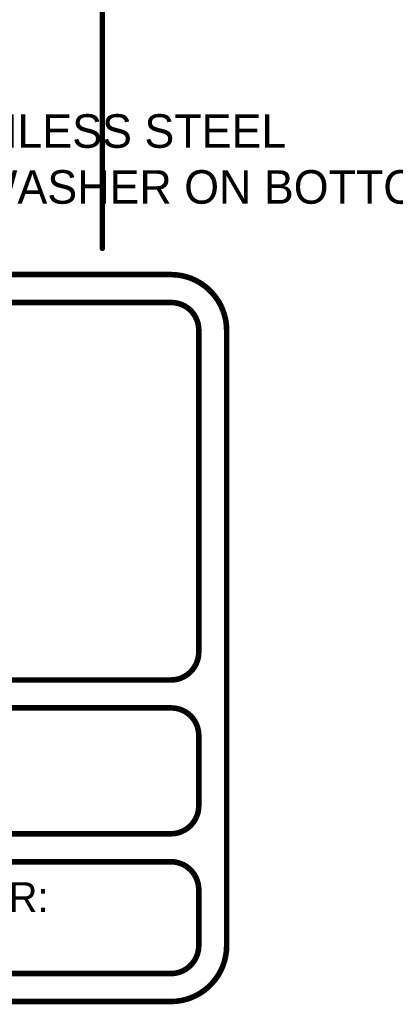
# Model space of a CAD drawing. Extents: x 7.17 to 14.1, y 4 to 11.75.
# Tile 191 of 219: x 11.49 to 12.16, y 4 to 5.76. Entities that reach past the tile are written whole.
import ezdxf

# ---------------------------------------------------------------- set-up
doc = ezdxf.new("R2010")
doc.units = 0
for name, color, linetype in [('MECHANICAL4', 56, 'CONTINUOUS'), ('MECHANICAL5', 56, 'CONTINUOUS'), ('MECHANICAL6', 56, 'CONTINUOUS')]:
    doc.layers.add(name, color=color, linetype=linetype)

msp = doc.modelspace()

# ---------------------------------------------------------------- linework, layer by layer
at = {"layer": 'MECHANICAL4', "const_width": 0.01}
for points in [[(7.557619, 5.305752), (11.757619, 5.305752)], [(10.657619, 5.255752), (11.757619, 5.255752)], [(11.807619, 4.630752), (11.807619, 5.205752)], [(11.857619, 4.105752), (11.857619, 5.205752)], [(10.657619, 4.580752), (11.757619, 4.580752)], [(10.657619, 4.530752), (11.757619, 4.530752)], [(11.807619, 4.355752), (11.807619, 4.481752)], [(10.657619, 4.305752), (11.757619, 4.305752)], [(11.207619, 4.255752), (11.757619, 4.255752)], [(11.807619, 4.105752), (11.807619, 4.205752)], [(11.207619, 4.055752), (11.757619, 4.055752)], [(7.557619, 4.005752), (11.757619, 4.005752)]]:
    msp.add_lwpolyline(points, dxfattribs=at)
at = {"layer": 'MECHANICAL4', "const_width": 0.005}
for points in [[(11.755119, 5.305752, 1), (11.760119, 5.305752, 1)], [(11.755119, 5.305752, 1), (11.760119, 5.305752, 1)], [(11.754409, 5.255722, 1), (11.759409, 5.255722, 1)], [(11.755119, 5.255752, 1), (11.760119, 5.255752, 1)], [(11.805119, 5.206752, 1), (11.810119, 5.206752, 1)], [(11.805119, 5.205752, 1), (11.810119, 5.205752, 1)], [(11.855119, 5.205752, 1), (11.860119, 5.205752, 1)], [(11.855119, 5.205752, 1), (11.860119, 5.205752, 1)], [(11.805119, 4.630752, 1), (11.810119, 4.630752, 1)], [(11.805119, 4.630752, 1), (11.810119, 4.630752, 1)], [(11.755119, 4.580752, 1), (11.760119, 4.580752, 1)], [(11.755119, 4.580752, 1), (11.760119, 4.580752, 1)], [(11.755119, 4.530752, 1), (11.760119, 4.530752, 1)], [(11.756119, 4.530752, 1), (11.761119, 4.530752, 1)], [(11.805119, 4.481752, 1), (11.810119, 4.481752, 1)], [(11.805119, 4.481752, 1), (11.810119, 4.481752, 1)], [(11.805119, 4.355752, 1), (11.810119, 4.355752, 1)], [(11.805119, 4.355752, 1), (11.810119, 4.355752, 1)], [(11.755119, 4.305752, 1), (11.760119, 4.305752, 1)], [(11.755119, 4.305752, 1), (11.760119, 4.305752, 1)], [(11.755119, 4.255762, 1), (11.760119, 4.255762, 1)], [(11.755119, 4.255752, 1), (11.760119, 4.255752, 1)], [(11.805119, 4.205752, 1), (11.810119, 4.205752, 1)], [(11.805122, 4.206625, 1), (11.810122, 4.206625, 1)], [(11.805119, 4.105752, 1), (11.810119, 4.105752, 1)], [(11.805119, 4.105752, 1), (11.810119, 4.105752, 1)], [(11.855119, 4.105752, 1), (11.860119, 4.105752, 1)], [(11.855119, 4.105752, 1), (11.860119, 4.105752, 1)], [(11.755119, 4.055752, 1), (11.760119, 4.055752, 1)], [(11.755119, 4.055752, 1), (11.760119, 4.055752, 1)], [(11.755119, 4.005752, 1), (11.760119, 4.005752, 1)], [(11.755119, 4.005752, 1), (11.760119, 4.005752, 1)]]:
    msp.add_lwpolyline(points, format="xyb", close=True, dxfattribs=at)
at = {"layer": 'MECHANICAL4', "const_width": 0.01}
for points in [[(11.757619, 5.305752, -0.414214), (11.857619, 5.205752)], [(11.756909, 5.255722, -0.424475), (11.807619, 5.206752)], [(11.807619, 4.630752, -0.414214), (11.757619, 4.580752)], [(11.758619, 4.530752, -0.414214), (11.807619, 4.481752)], [(11.807619, 4.355752, -0.414214), (11.757619, 4.305752)], [(11.757619, 4.255762, -0.409111), (11.807622, 4.206625)], [(11.807619, 4.105752, -0.414214), (11.757619, 4.055752)], [(11.857619, 4.105752, -0.414214), (11.757619, 4.005752)]]:
    msp.add_lwpolyline(points, format="xyb", dxfattribs=at)
at = {"layer": 'MECHANICAL6', "const_width": 0.01}
msp.add_lwpolyline([(11.634904, 5.352795), (11.634904, 7)], dxfattribs=at)
at = {"layer": 'MECHANICAL6', "const_width": 0.005}
msp.add_lwpolyline([(11.632404, 5.352795, 1), (11.637404, 5.352795, 1)], format="xyb", close=True, dxfattribs=at)

# ---------------------------------------------------------------- texts
at = {"layer": 'MECHANICAL4'}
msp.add_text('GERBER:', height=0.053334, dxfattribs=at).set_placement((11.217619, 4.165752))
at = {"layer": 'MECHANICAL5'}
for s, p in [('INSTALL STANDOFF WITH 2 STAINLESS STEEL', (10.149904, 5.5325)), ('WASHERS ON TOP AND 1 LOCK WASHER ON BOTTOM', (10.149904, 5.4325))]:
    msp.add_text(s, height=0.06, dxfattribs=at).set_placement(p)

doc.saveas('drawing.dxf')
